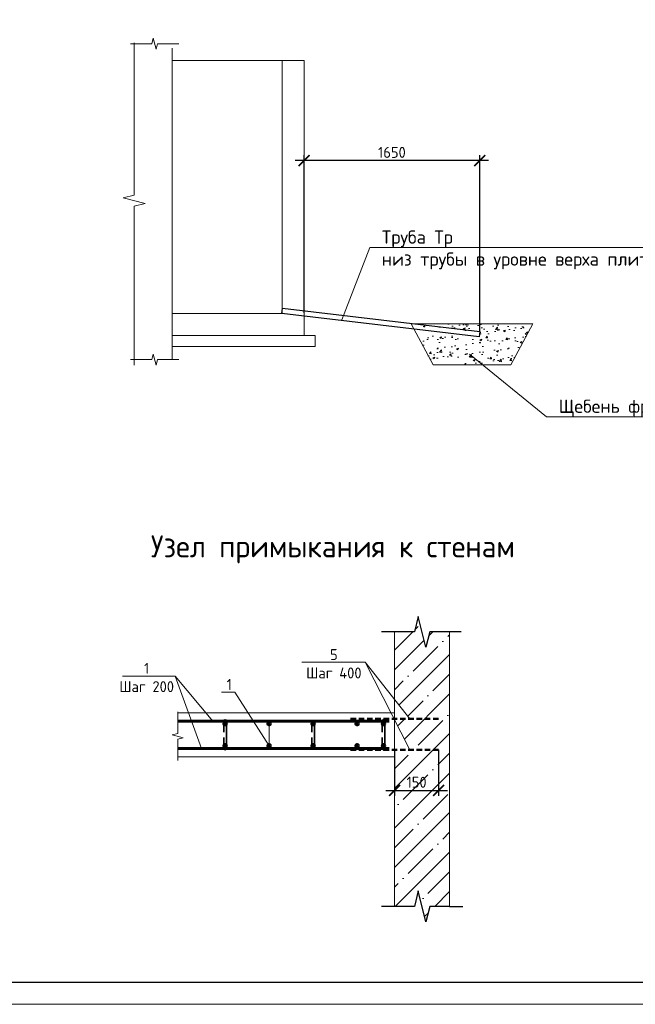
# Model space of a CAD drawing. Header units: millimetres. Extents: x 130535 to 1380046, y -231620 to 121434.
# Tile 32 of 135: x 366028 to 380020, y -52003 to -29628. Entities that reach past the tile are written whole.
import ezdxf
from ezdxf import colors
from ezdxf.entities.mleader import LeaderData, LeaderLine
from ezdxf.enums import TextEntityAlignment as Align
from ezdxf.math import Vec2, Vec3

# ---------------------------------------------------------------- set-up
doc = ezdxf.new("R2010")
doc.units = ezdxf.units.MM
doc.linetypes.add('DASHED2', pattern=[0.375, 0.25, -0.125])
doc.layers.get('DEFPOINTS').update_dxf_attribs({"lineweight": 0})
for name, color, linetype in [('ИЗМ', 7, 'Continuous'), ('Колонны', 7, 'Continuous'), ('ТОЛСТЫЕ_ОСНОВНЫЕ', 7, 'Continuous')]:
    doc.layers.add(name, color=color, linetype=linetype)
for name, color, linetype, lineweight in [('Основная 0.35', 7, 'Continuous', 35), ('Основная 0.60', 7, 'Continuous', 60), ('РАЗМЕРЫ', 7, 'Continuous', 9), ('Символы 0.20', 7, 'Continuous', 20), ('Тонкая', 7, 'Continuous', 20), ('Тонкая 0.20', 7, 'Continuous', 20), ('ТОНКИЕ', 7, 'Continuous', 9), ('штриховка', 7, 'Continuous', 18)]:
    doc.layers.add(name, color=color, linetype=linetype, lineweight=lineweight)
doc.styles.add('GOST-2.304_Type-B', font='GOST_Common.ttf')
doc.styles.add('ГОСТ', font='isocpeur.TTF')
doc.dimstyles.new('СПДС', dxfattribs={"dimscale": 100, "dimtxt": 2.5, "dimasz": 2.5, "dimexe": 1.25, "dimexo": 0, "dimtad": 1, "dimdec": 0, "dimtxsty": 'GOST-2.304_Type-B', "dimblk": 'ARCHTICK', "dimcen": 2.5, "dimdle": 2, "dimadec": 0, "dimazin": 2, "dimtfac": 0.75, "dimtdec": 0, "dimtmove": 1, "dimatfit": 3, "dimfxl": 1, "dimtolj": 1, "dimarcsym": 1})

# ---------------------------------------------------------------- blocks, each defined once
blk = doc.blocks.new('*U1419')
at = {"layer": 'ТОЛСТЫЕ_ОСНОВНЫЕ'}
blk.add_lwpolyline([(20, 5), (589, 5), (589, 415), (20, 415)], close=True, dxfattribs=at)
at = {"layer": 'ТОНКИЕ'}
blk.add_lwpolyline([(0, 0), (594, 0), (594, 420), (0, 420)], close=True, dxfattribs=at)
blk = doc.blocks.new('_ArchTick')
at = {"color": 0, "linetype": 'ByBlock', "const_width": 0.15}
blk.add_lwpolyline([(-0.5, -0.5), (0.5, 0.5)], dxfattribs=at)
blk = doc.blocks.new('*D617')
at = {"layer": 'DEFPOINTS', "color": 0, "linetype": 'Continuous', "lineweight": 0, "transparency": 16777216}
for p in [(372491, -32830), (372491, -36289), (376485, -36711)]:
    blk.add_point(p, dxfattribs=at)
at = {"layer": 'РАЗМЕРЫ', "color": 0, "linetype": 'Continuous', "lineweight": -2, "transparency": 16777216}
for p, q in [((376685, -32830), (372291, -32830)), ((372491, -36289), (372491, -32705)), ((376485, -36711), (376485, -32705))]:
    blk.add_line(p, q, dxfattribs=at)
at = {"layer": 'РАЗМЕРЫ', "color": 0, "linetype": 'Continuous', "lineweight": -2, "transparency": 16777216, "xscale": 250, "yscale": 250, "zscale": 250, "rotation": 180}
blk.add_blockref('_ArchTick', (372491, -32830), dxfattribs=at)
at = {"layer": 'РАЗМЕРЫ', "color": 0, "linetype": 'Continuous', "lineweight": -2, "transparency": 16777216, "xscale": 250, "yscale": 250, "zscale": 250}
blk.add_blockref('_ArchTick', (376485, -32830), dxfattribs=at)
at = {"layer": 'РАЗМЕРЫ', "color": 0, "linetype": 'Continuous', "lineweight": 0, "transparency": 16777216, "insert": (374488, -32643), "char_height": 250, "attachment_point": 5, "style": 'GOST-2.304_Type-B'}
blk.add_mtext('\\A1;1650', dxfattribs=at)
blk = doc.blocks.new('_None')
blk = doc.blocks.new('*D588')
at = {"layer": 'DEFPOINTS', "color": 0, "linetype": 'Continuous', "lineweight": 0, "transparency": 16777216}
for p in [(374548, -46218), (375548, -46218), (375548, -47144)]:
    blk.add_point(p, dxfattribs=at)
at = {"layer": 'РАЗМЕРЫ', "color": 0, "linetype": 'Continuous', "lineweight": -2, "transparency": 16777216}
for p, q in [((374548, -46218), (374548, -47269)), ((375548, -46218), (375548, -47269)), ((374348, -47144), (375748, -47144))]:
    blk.add_line(p, q, dxfattribs=at)
at = {"layer": 'РАЗМЕРЫ', "color": 0, "linetype": 'Continuous', "lineweight": -2, "transparency": 16777216, "xscale": 250, "yscale": 250, "zscale": 250, "rotation": 180}
blk.add_blockref('_ArchTick', (374548, -47144), dxfattribs=at)
at = {"layer": 'РАЗМЕРЫ', "color": 0, "linetype": 'Continuous', "lineweight": -2, "transparency": 16777216, "xscale": 250, "yscale": 250, "zscale": 250}
blk.add_blockref('_ArchTick', (375548, -47144), dxfattribs=at)
at = {"layer": 'РАЗМЕРЫ', "color": 0, "linetype": 'Continuous', "lineweight": 0, "transparency": 16777216, "insert": (375048, -46957), "char_height": 250, "attachment_point": 5, "style": 'GOST-2.304_Type-B'}
blk.add_mtext('\\A1;150', dxfattribs=at)

msp = doc.modelspace()

# ---------------------------------------------------------------- hatches: boundary and pattern name
at = {"layer": 'Колонны', "linetype": 'Continuous', "lineweight": 0}
h = msp.add_hatch(dxfattribs=at)
h.set_pattern_fill('AR-CONC', color=256, scale=2.5)
h.set_pattern_definition([(50, (671123.8, 482500.75), (455.46167, -39.84771), [47.625, -523.875]), (355, (671123.8, 482500.75), (-88.10855, 477.6421), [38.1, -419.10146]), (100.451445, (671161.75, 482497.43), (367.35312, 437.79438), [40.47502, -445.2256]), (46.1842, (671123.8, 482627.75), (677.6976, -105.1058), [71.4375, -785.8125]), (96.63556, (671180.27, 482619), (593.5103, 618.5653), [60.71256, -667.839]), (351.18415, (671123.8, 482627.75), (593.5103, 618.5653), [57.1499, -628.6493]), (21, (671187.3, 482596), (379.03598, -255.663), [47.625, -523.875]), (326, (671187.3, 482596), (154.50507, 460.4699), [38.1, -419.1]), (71.451445, (671218.9, 482574.7), (533.54105, 204.80692), [40.47502, -445.22484]), (37.5, (671123.79, 482500.75), (7.72151, 211.387597), [0, -414.02, 0, -425.45, 0, -420.6875]), (7.5, (671123.8, 482500.75), (167.04916, 250.45144), [0, -242.57, 0, -404.495, 0, -160.3375]), (327.5, (670982.19, 482500.75), (338.97649, -14.32186), [0, -158.75, 0, -495.3, 0, -657.225]), (317.5, (670918.7, 482500.75), (370.32295, 63.56623), [0, -206.375, 0, -328.93, 0, -466.725])])
h.paths.add_polyline_path([(375017.5, -36713.2), (376471.6, -36885), (376484.9, -36760.7), (374945.5, -36578.8), (374924.5, -36539.6), (377689.9, -36539.6), (377189.9, -37472.8), (375424.5, -37472.8)])
at = {"layer": 'штриховка', "linetype": 'Continuous', "lineweight": 0}
h = msp.add_hatch(dxfattribs=at)
h.set_pattern_fill('ANSI35', color=256, scale=100)
h.set_pattern_definition([(45, (-210767.5, 78822.45), (-449.0128, 449.0128), []), (45, (-210318.5, 78822.45), (-449.0128, 449.0128), [793.75, -158.75, 0, -158.75])])
h.paths.add_polyline_path([(374547.7, -46376.3), (374547.7, -46376.3), (374547.7, -46218), (374895.7, -46218), (374547.7, -45534.9), (374547.7, -45515.5), (374895.7, -45515.5), (374547.7, -45074), (374547.7, -43536.3), (374997.7, -43536.3), (375085.2, -43186.3), (375260.2, -43886.3), (375347.7, -43536.3), (375797.7, -43536.3), (375797.7, -49776.3), (375347.7, -49776.3), (375260.2, -50126.3), (375085.2, -49426.3), (374997.7, -49776.3), (374547.7, -49776.3)])

# ---------------------------------------------------------------- linework, layer by layer
at = {"color": 0, "linetype": 'ByBlock', "lineweight": -2}
for p, q in [((374547.7, -43536.3), (374247.7, -43536.3)), ((374997.7, -43536.3), (374547.7, -43536.3)), ((376059.1, -43536.3), (375347.7, -43536.3)), ((374547.7, -49776.3), (374247.7, -49776.3)), ((374997.7, -49776.3), (374547.7, -49776.3)), ((375797.7, -49776.3), (375347.7, -49776.3)), ((375797.7, -49776.3), (376097.7, -49776.3))]:
    msp.add_line(p, q, dxfattribs=at)
at = {"linetype": 'DASHED2', "lineweight": 50, "ltscale": 500}
for p, q in [((373547.7, -45515.5), (375547.7, -45515.5)), ((373547.7, -46218), (375547.7, -46218))]:
    msp.add_line(p, q, dxfattribs=at)
at = {"linetype": 'ByBlock', "lineweight": 20, "ltscale": 0.5}
msp.add_lwpolyline([(368628, -30153.8), (368628, -33616.3), (368378, -33678.8), (368878, -33803.8), (368628, -33866.3), (368628, -37478.8)], dxfattribs=at)
at = {"color": 0, "linetype": 'ByBlock', "lineweight": -2}
for points in [[(375347.7, -43536.3), (375260.2, -43886.3), (375085.2, -43186.3), (374997.7, -43536.3)], [(375347.7, -49776.3), (375260.2, -50126.3), (375085.2, -49426.3), (374997.7, -49776.3)]]:
    msp.add_lwpolyline(points, dxfattribs=at)
at = {"layer": 'ИЗМ', "linetype": 'Continuous', "lineweight": 30}
msp.add_lwpolyline([(371998.1, -36180.8), (376484.9, -36711.1), (376471.6, -36835.4), (371984.8, -36305.1), (371998.1, -36180.8)], dxfattribs=at)
at = {"layer": 'ИЗМ', "linetype": 'Continuous', "lineweight": 0}
msp.add_lwpolyline([(377689.9, -36539.6), (374924.5, -36539.6), (375424.5, -37472.8), (377189.9, -37472.8)], close=True, dxfattribs=at)
at = {"layer": 'Основная 0.35'}
for p, q in [((370667.7, -45566.3), (370667.7, -45816.3)), ((370727.7, -45566.3), (370727.7, -46186.3)), ((372667.7, -45566.3), (372667.7, -45816.3)), ((372727.7, -45566.3), (372727.7, -46186.3)), ((374267.7, -45566.3), (374267.7, -45816.3)), ((374327.7, -45566.3), (374327.7, -46186.3)), ((370667.7, -46186.3), (370667.7, -45936.3)), ((372667.7, -46186.3), (372667.7, -45936.3)), ((374267.7, -46186.3), (374267.7, -45936.3))]:
    msp.add_line(p, q, dxfattribs=at)
for centre, start, end in [((370697.7, -45566.3), 0, 180), ((374297.7, -45566.3), 0, 180), ((370697.7, -46186.3), 180, 0), ((374297.7, -46186.3), 180, 0)]:
    msp.add_arc(centre, 30, start, end, dxfattribs=at)
at = {"layer": 'Основная 0.60'}
for p, q in [((369620.3, -45566.3), (374422.7, -45566.3)), ((369620.3, -46186.3), (374422.7, -46186.3))]:
    msp.add_line(p, q, dxfattribs=at)
for centre in [(370697.7, -45626.3), (371697.7, -45626.3), (372697.7, -45626.3), (373697.7, -45626.3), (374297.7, -45626.3), (370697.7, -46126.3), (371697.7, -46126.3), (372697.7, -46126.3), (373697.7, -46126.3), (374297.7, -46126.3)]:
    msp.add_circle(centre, 30, dxfattribs=at)
at = {"layer": 'РАЗМЕРЫ', "linetype": 'Continuous', "lineweight": 0}
for p, q in [((373883.6, -44231.4), (374895.7, -46218)), ((369561.8, -44542.6), (370162.2, -46186.3))]:
    msp.add_line(p, q, dxfattribs=at)
at = {"layer": 'Символы 0.20'}
for points in [[(369561.8, -44542.6), (368367.1, -44542.6)], [(370420.8, -45566.3), (369561.8, -44542.6)]]:
    msp.add_lwpolyline(points, dxfattribs=at)
at = {"layer": 'Тонкая'}
for points in [[(368543.6, -30173.2), (368618.6, -30173.2), (369033.4, -30173.2), (369064.6, -30048.2), (369127.1, -30298.2), (369158.4, -30173.2), (369573.1, -30173.2), (369648.1, -30173.2)], [(368543.6, -37350.9), (368618.6, -37350.9), (369033.4, -37350.9), (369064.6, -37225.9), (369127.1, -37475.9), (369158.4, -37350.9), (369573.1, -37350.9), (369648.1, -37350.9)], [(369620.3, -46464.5), (369620.3, -46389.5), (369620.3, -45974.7), (369745.3, -45943.5), (369495.3, -45881), (369620.3, -45849.7), (369620.3, -45435), (369620.3, -45360)]]:
    msp.add_lwpolyline(points, dxfattribs=at)
at = {"layer": 'Тонкая 0.20'}
for p, q in [((369491.4, -30278.8), (369491.4, -37350.9)), ((371991.4, -30555.1), (369491.4, -30555.1)), ((371991.4, -30555.1), (372491.4, -30555.1)), ((371991.4, -36292.6), (371991.4, -30555.1)), ((372491.4, -30555.1), (372491.4, -36292.6)), ((371991.4, -36305.1), (371991.4, -33222.8)), ((372491.4, -33222.8), (372491.4, -36805.1)), ((369491.4, -36305.1), (371991.4, -36305.1)), ((372741.4, -36805.1), (369491.4, -36805.1)), ((372741.4, -36805.1), (372741.4, -37055.1)), ((372741.4, -37055.1), (369491.4, -37055.1))]:
    msp.add_line(p, q, dxfattribs=at)
at = {"layer": 'Тонкая 0.20', "ltscale": 6}
for p, q in [((374547.7, -49776.3), (374547.7, -43536.3)), ((375797.7, -43536.3), (375797.7, -49776.3))]:
    msp.add_line(p, q, dxfattribs=at)
at = {"layer": 'Тонкая 0.20'}
for points in [[(374547.7, -45376.3), (369620.3, -45376.3)], [(369620.3, -46376.3), (374547.7, -46376.3), (374547.7, -45376.3)]]:
    msp.add_lwpolyline(points, dxfattribs=at)

# ---------------------------------------------------------------- block references
at = {"xscale": 100, "yscale": 100, "zscale": 100}
msp.add_blockref('*U1419', (344595.6, -52002.6), dxfattribs=at)

# ---------------------------------------------------------------- texts
at = {"layer": 'Символы 0.20', "insert": (368914.7, -44242.6), "char_height": 250, "attachment_point": 2, "style": 'GOST-2.304_Type-B'}
msp.add_mtext('1\\PШаг 200', dxfattribs=at)
at = {"layer": 'ТОНКИЕ', "linetype": 'Continuous', "lineweight": 0, "style": 'GOST-2.304_Type-B'}
msp.add_text('Узел примыкания к стенам', height=500, dxfattribs=at).set_placement((373146.6, -41596.3), align=Align.MIDDLE_CENTER)

# ---------------------------------------------------------------- dimensions: what is measured, and where the dimension line sits
at = {"layer": 'РАЗМЕРЫ', "color": 3, "linetype": 'Continuous', "lineweight": 0}
dim = msp.add_linear_dim(base=(372491.4, -32830.5), p1=(376484.9, -36711.1), p2=(372491.4, -36288.8), angle=180, text='1650', dimstyle='СПДС', override={"dimlfac": 0.2}, dxfattribs=at)
dim.commit()
dim.dimension.update_dxf_attribs({"geometry": '*D617', "text_midpoint": (374488.1, -32643)})
at = {"layer": 'РАЗМЕРЫ', "linetype": 'Continuous', "lineweight": 0}
dim = msp.add_linear_dim(base=(375547.7, -47144.3), p1=(374547.7, -46218), p2=(375547.7, -46218), text='150', dimstyle='СПДС', dxfattribs=at)
dim.commit()
dim.dimension.update_dxf_attribs({"geometry": '*D588', "text_midpoint": (375047.7, -46956.8)})

# ---------------------------------------------------------------- leaders
at = {"layer": 'Символы 0.20', "ltscale": 100}
ml = msp.add_multileader_mtext('Standard', dxfattribs=at)
ml.set_content('Труба Тр\\Pниз трубы в уровне верха плиты', color=256, style='ГОСТ')
ml.set_leader_properties(color=256, linetype='ByLayer', lineweight=-1)
ml.set_arrow_properties(name='NONE')
ml.build(insert=Vec2(0, 0))
ml.multileader.update_dxf_attribs({"text_left_attachment_type": 6, "text_right_attachment_type": 6, "dogleg_length": 2.5, "arrow_head_size": 45, "scale": 100})
ctx = ml.context
ctx.base_point, ctx.scale, ctx.char_height, ctx.arrow_head_size, ctx.landing_gap_size, ctx.plane_origin = Vec3(374236, -34808.4), 100, 300, 45, 22.5, Vec3(368339.5, -38118.9)
ctx.left_attachment, ctx.right_attachment = 6, 6
notes = []
notes.append((ctx, [(1, (1, 1, 0), (373986, -34808.4), (1, 0), 250, [(0, [(373346.6, -36448.8)], 0, [])])]))
ctx.mtext.insert, ctx.mtext.width, ctx.mtext.flow_direction = Vec3(374258.5, -34418.4), 6442.783, 5
ml = msp.add_multileader_mtext('Standard', dxfattribs=at)
ml.set_content('Щебень фр.20-40', color=256, style='ГОСТ')
ml.set_leader_properties(color=256, linetype='ByLayer', lineweight=-1)
ml.set_arrow_properties(name='NONE')
ml.build(insert=Vec2(0, 0))
ml.multileader.update_dxf_attribs({"text_left_attachment_type": 6, "text_right_attachment_type": 6, "dogleg_length": 2.5, "arrow_head_size": 45, "scale": 100})
ctx = ml.context
ctx.base_point, ctx.scale, ctx.char_height, ctx.arrow_head_size, ctx.landing_gap_size, ctx.plane_origin = Vec3(378255, -38652.1), 100, 300, 45, 22.5, Vec3(372358.5, -41962.6)
ctx.left_attachment, ctx.right_attachment = 6, 6
notes.append((ctx, [(1, (1, 1, 0), (378005, -38652.1), (1, 0), 250, [(0, [(376254, -37225.6)], 0, [])])]))
ctx.mtext.insert, ctx.mtext.width, ctx.mtext.flow_direction = Vec3(378277.5, -38262.1), 2129.129, 5
at = {"layer": 'Символы 0.20'}
ml = msp.add_multileader_mtext('Standard', dxfattribs=at)
ml.set_content('5\\PШаг 400', color=256, style='GOST-2.304_Type-B')
ml.set_leader_properties(color=256, linetype='ByLayer', lineweight=-1)
ml.set_arrow_properties(name='NONE')
ml.build(insert=Vec2(0, 0))
ml.multileader.update_dxf_attribs({"text_left_attachment_type": 6, "text_right_attachment_type": 6, "dogleg_length": 1, "arrow_head_size": 18, "scale": 20})
ctx = ml.context
ctx.base_point, ctx.scale, ctx.char_height, ctx.arrow_head_size, ctx.landing_gap_size, ctx.plane_origin = Vec3(372555, -44231.4), 20, 250, 18, 9, Vec3(375029.1, -44106.8)
ctx.left_attachment, ctx.right_attachment, ctx.text_align_type = 6, 6, 1
notes.append((ctx, [(0, (1, 1, 0), (373883.6, -44231.4), (-1, 0), 100, [(0, [(374895.7, -45515.5)], 0, [])])]))
ctx.mtext.insert, ctx.mtext.alignment, ctx.mtext.flow_direction = Vec3(373169.3, -43931.4), 2, 5
ml = msp.add_multileader_mtext('Standard', dxfattribs=at)
ml.set_content('1', color=256, style='GOST-2.304_Type-B')
ml.set_leader_properties(color=256, linetype='ByLayer', lineweight=-1)
ml.set_arrow_properties(name='NONE')
ml.build(insert=Vec2(0, 0))
ml.multileader.update_dxf_attribs({"text_left_attachment_type": 6, "text_right_attachment_type": 6, "dogleg_length": 1, "arrow_head_size": 18, "scale": 20})
ctx = ml.context
ctx.base_point, ctx.scale, ctx.char_height, ctx.arrow_head_size, ctx.landing_gap_size, ctx.plane_origin = Vec3(370723.1, -44910.4), 20, 250, 18, 9, Vec3(373164.5, -40756.3)
ctx.left_attachment, ctx.right_attachment = 6, 6
notes.append((ctx, [(0, (1, 1, 0), (370916.1, -44910.4), (-1, 0), 100, [(1, [(371697.7, -45626.3), (371697.7, -46126.3)], 0, [])])]))
ctx.mtext.insert, ctx.mtext.width, ctx.mtext.flow_direction = Vec3(370732.1, -44610.4), 28.429, 5
for ctx, leaders in notes:
    for number, flags, end, landing, length, lines in leaders:
        leader = LeaderData()
        leader.index, (leader.has_last_leader_line, leader.has_dogleg_vector, leader.attachment_direction) = number, flags
        leader.last_leader_point, leader.dogleg_vector, leader.dogleg_length = Vec3(end), Vec3(landing), length
        for number, points, colour, breaks in lines:
            line = LeaderLine()
            line.index, line.vertices, line.color, line.breaks = number, Vec3.list(points), colors.encode_raw_color(colour), breaks
            leader.lines.append(line)
        ctx.leaders.append(leader)

doc.saveas('drawing.dxf')
